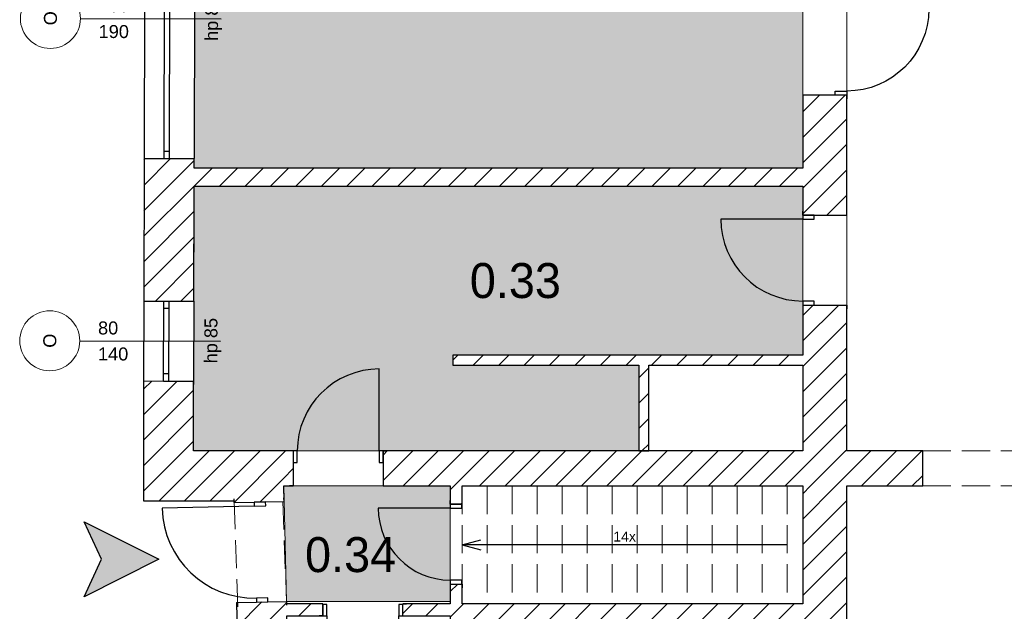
# Model space of a CAD drawing. Header units: millimetres. Extents: x -40063 to 512011, y 350190 to 687060.
# Tile 27 of 256: x 72716 to 82563, y 474723 to 480640. Entities that reach past the tile are written whole.
import ezdxf
from ezdxf.enums import TextEntityAlignment as Align

# ---------------------------------------------------------------- set-up
doc = ezdxf.new("R2010")
doc.units = ezdxf.units.MM
doc.linetypes.add('Krawędzie ukryte', pattern=[391.222223, 282.222223, -109])
doc.layers.get('0').update_dxf_attribs({"color": 8})
for name, color, linetype in [('2D - Ogólne', 8, 'Continuous'), ('Elementy Modelu - Strefy', 8, 'Continuous'), ('Konstrukcja - Ściany zew', 8, 'Continuous'), ('Opisy - Teksty', 8, 'Continuous')]:
    doc.layers.add(name, color=color, linetype=linetype)
doc.styles.add('GENERATED_STYLE_1', font='arial.ttf')
doc.styles.add('GENERATED_STYLE_2', font='txt')
doc.styles.get("Standard").update_dxf_attribs({"font": 'arial.ttf'})
pattern_1 = [(45, (2007650.3, -1666877.53), (-127.279217, 127.279217), [])]

# ---------------------------------------------------------------- blocks, each defined once
blk = doc.blocks.new('sala 4_0.32_32', base_point=(4352058.7, -2080461.9))
at = {"layer": 'Elementy Modelu - Strefy', "linetype": 'Continuous', "lineweight": 0}
blk.add_hatch(color=255, dxfattribs=at).paths.add_polyline_path([(4349227.1, -2077062.6), (4349213.3, -2083892.6), (4355300.8, -2083892.6), (4355300.8, -2077062.6)])
at = {"linetype": 'Continuous', "lineweight": 0, "flags": 1}
for tag in ['ROOM_NAME', 'ROOM_NUMBER', 'ROOM_AREA', 'ROOM_PERIM', 'ROOM_WALLS_SURF', 'ROOM_DOORS_SURF', 'ROOM_WINDS_SURF', 'ROOM_BASELEV', 'ROOM_HEIGHT', 'ROOM_NET_AREA', 'ROOM_REDUCED_AREA', 'ROOM_CALC_AREA', 'ROOM_VOLUME']:
    blk.add_attdef(tag, text='', height=200, dxfattribs=at).set_placement((4352058.7, -2080519.1), align=Align.BOTTOM_LEFT)
at = {"layer": 'Elementy Modelu - Strefy', "color": 5, "lineweight": 13, "insert": (4351564.6, -2080286.9), "char_height": 350, "attachment_point": 1, "style": 'GENERATED_STYLE_2'}
blk.add_mtext('{0.32}', dxfattribs=at)
blk = doc.blocks.new('magazyn_0.33_33', base_point=(4352465.2, -2085017.8))
at = {"layer": 'Elementy Modelu - Strefy', "linetype": 'Continuous', "lineweight": 0}
blk.add_hatch(color=255, dxfattribs=at).paths.add_polyline_path([(4355300.8, -2084072.6), (4349213, -2084072.6), (4349207.6, -2086722.4), (4353660.8, -2086722.6), (4353660.8, -2085862.6), (4351800.8, -2085862.6), (4351800.8, -2085762.6), (4355300.8, -2085762.6)])
at = {"linetype": 'Continuous', "lineweight": 0, "flags": 1}
for tag in ['ROOM_NAME', 'ROOM_NUMBER', 'ROOM_AREA', 'ROOM_PERIM', 'ROOM_WALLS_SURF', 'ROOM_DOORS_SURF', 'ROOM_WINDS_SURF', 'ROOM_BASELEV', 'ROOM_HEIGHT', 'ROOM_NET_AREA', 'ROOM_REDUCED_AREA', 'ROOM_CALC_AREA', 'ROOM_VOLUME']:
    blk.add_attdef(tag, text='', height=200, dxfattribs=at).set_placement((4352465.2, -2085075), align=Align.BOTTOM_LEFT)
at = {"layer": 'Elementy Modelu - Strefy', "color": 5, "lineweight": 13, "insert": (4351971.1, -2084842.8), "char_height": 350, "attachment_point": 1, "style": 'GENERATED_STYLE_2'}
blk.add_mtext('{0.33}', dxfattribs=at)
blk = doc.blocks.new('wiatrołap_0.34_34', base_point=(4350842, -2087758.9))
at = {"layer": 'Elementy Modelu - Strefy', "linetype": 'Continuous', "lineweight": 0}
blk.add_hatch(color=255, dxfattribs=at).paths.add_polyline_path([(4351775.4, -2087072.4), (4350109.8, -2087072.4), (4350137.1, -2088226.7), (4351775.4, -2088226.7)])
at = {"linetype": 'Continuous', "lineweight": 0, "flags": 1}
for tag in ['ROOM_NAME', 'ROOM_NUMBER', 'ROOM_AREA', 'ROOM_PERIM', 'ROOM_WALLS_SURF', 'ROOM_DOORS_SURF', 'ROOM_WINDS_SURF', 'ROOM_BASELEV', 'ROOM_HEIGHT', 'ROOM_NET_AREA', 'ROOM_REDUCED_AREA', 'ROOM_CALC_AREA', 'ROOM_VOLUME']:
    blk.add_attdef(tag, text='', height=200, dxfattribs=at).set_placement((4350842, -2087816), align=Align.BOTTOM_LEFT)
at = {"layer": 'Elementy Modelu - Strefy', "color": 5, "lineweight": 13, "insert": (4350323.1, -2087583.9), "char_height": 350, "attachment_point": 1, "style": 'GENERATED_STYLE_2'}
blk.add_mtext('{0.34}', dxfattribs=at)
blk = doc.blocks.new('Drzwi 16_11')
at = {"layer": 'Konstrukcja - Ściany zew', "linetype": 'Continuous'}
for p, q in [((410, 0), (410, 820)), ((-450, 0), (-487, 0)), ((-410, 0), (-450, 0)), ((-450, 0), (-450, -115)), ((-450, 0), (-450, -115)), ((-410, -115), (-410, 0)), ((450, 0), (410, 0)), ((410, 0), (410, -115)), ((450, -115), (450, 0)), ((450, 0), (450, -115)), ((450, 0), (487, 0)), ((-450, -115), (-410, -115)), ((-450, -115), (-450, -440)), ((410, -115), (450, -115)), ((450, -115), (450, -440)), ((-450, -440), (-487, -440)), ((450, -440), (487, -440))]:
    blk.add_line(p, q, dxfattribs=at)
blk.add_arc((410, 0), 820, 90, 180, dxfattribs=at)
blk = doc.blocks.new('Drzwi 16_12')
at = {"layer": 'Konstrukcja - Ściany zew', "linetype": 'Continuous'}
for p, q in [((410, 0), (410, 820)), ((-450, 0), (-487, 0)), ((-410, 0), (-450, 0)), ((-450, 0), (-450, -115)), ((-450, 0), (-450, -115)), ((-410, -115), (-410, 0)), ((450, 0), (410, 0)), ((410, 0), (410, -115)), ((450, -115), (450, 0)), ((450, 0), (450, -115)), ((450, 0), (487, 0)), ((-450, -115), (-410, -115)), ((-450, -115), (-450, -440)), ((410, -115), (450, -115)), ((450, -115), (450, -440)), ((-450, -440), (-487, -440)), ((450, -440), (487, -440))]:
    blk.add_line(p, q, dxfattribs=at)
blk.add_arc((410, 0), 820, 90, 180, dxfattribs=at)
blk = doc.blocks.new('Ściana_23', base_point=(4355300.8, -2097232.4))
at = {"layer": 'Konstrukcja - Ściany zew', "linetype": 'Continuous'}
h = blk.add_hatch(dxfattribs=at)
h.set_pattern_fill('Bloczki_ceramiczne', color=256, style=0, pattern_type=2)
h.set_pattern_definition(pattern_1)
h.paths.add_polyline_path([(4355300.8, -2084362.4), (4355415.8, -2084362.4), (4355740.8, -2084362.4), (4355740.8, -2083162.4), (4355625.8, -2083162.4), (4355300.8, -2083162.4)])
h = blk.add_hatch(dxfattribs=at)
h.set_pattern_fill('Bloczki_ceramiczne', color=256, style=0, pattern_type=2)
h.set_pattern_definition(pattern_1)
h.paths.add_polyline_path([(4355300.8, -2086722.4), (4355740.8, -2086722.4), (4355740.8, -2085262.4), (4355415.8, -2085262.4), (4355300.8, -2085262.4)])
h = blk.add_hatch(dxfattribs=at)
h.set_pattern_fill('Bloczki_ceramiczne', color=256, style=0, pattern_type=2)
h.set_pattern_definition(pattern_1)
h.paths.add_polyline_path([(4355740.8, -2087072.4), (4355300.8, -2087072.4), (4355300.8, -2089822.4), (4355490.8, -2089822.4), (4355540.8, -2089822.4), (4355740.8, -2089822.4)])
for p, q in [((4355300.8, -2083162.4), (4355300.8, -2083199.4)), ((4355625.8, -2083162.4), (4355300.8, -2083162.4)), ((4355740.8, -2083162.4), (4355625.8, -2083162.4)), ((4355740.8, -2083162.4), (4355740.8, -2083199.4)), ((4355300.8, -2084362.4), (4355300.8, -2084325.4)), ((4355300.8, -2084362.4), (4355415.8, -2084362.4)), ((4355415.8, -2084362.4), (4355740.8, -2084362.4)), ((4355740.8, -2084362.4), (4355740.8, -2084325.4)), ((4355300.8, -2085262.4), (4355300.8, -2085299.4)), ((4355300.8, -2085262.4), (4355415.8, -2085262.4)), ((4355415.8, -2085262.4), (4355740.8, -2085262.4)), ((4355740.8, -2085262.4), (4355740.8, -2085299.4))]:
    blk.add_line(p, q, dxfattribs=at)
at = {"layer": 'Konstrukcja - Ściany zew', "linetype": 'Continuous', "flags": 128}
for points in [[(4355300.8, -2083162.4), (4355300.8, -2083892.6)], [(4355740.8, -2084362.4), (4355740.8, -2083162.4)], [(4355300.8, -2084072.6), (4355300.8, -2084362.4)], [(4355300.8, -2085262.4), (4355300.8, -2085762.6)], [(4355740.8, -2086722.4), (4355740.8, -2085262.4)], [(4355300.8, -2085862.6), (4355300.8, -2086722.4)], [(4355300.8, -2087072.4), (4355300.8, -2088252.4)], [(4355740.8, -2089822.4), (4355740.8, -2087072.4)]]:
    blk.add_lwpolyline(points, dxfattribs=at)
at = {"layer": 'Konstrukcja - Ściany zew', "linetype": 'Continuous', "xscale": -1, "zscale": 1000, "rotation": 270}
blk.add_blockref('Drzwi 16_12', (4355740.8, -2082712.4), dxfattribs=at)
at = {"layer": 'Konstrukcja - Ściany zew', "linetype": 'Continuous', "zscale": 1000, "rotation": 90}
blk.add_blockref('Drzwi 16_11', (4355300.8, -2084812.4), dxfattribs=at)
blk = doc.blocks.new('Drzwi 16_14')
at = {"layer": 'Konstrukcja - Ściany zew', "linetype": 'Continuous'}
for p, q in [((410, 0), (410, 820)), ((-450, 0), (-487, 0)), ((-410, 0), (-450, 0)), ((-450, 0), (-450, -115)), ((-450, 0), (-450, -115)), ((-410, -115), (-410, 0)), ((450, 0), (410, 0)), ((410, 0), (410, -115)), ((450, -115), (450, 0)), ((450, 0), (450, -115)), ((450, 0), (487, 0)), ((-450, -115), (-410, -115)), ((-450, -115), (-450, -350)), ((410, -115), (450, -115)), ((450, -115), (450, -350)), ((-450, -350), (-487, -350)), ((450, -350), (487, -350))]:
    blk.add_line(p, q, dxfattribs=at)
blk.add_arc((410, 0), 820, 90, 180, dxfattribs=at)
blk = doc.blocks.new('Ściana_26', base_point=(4350109.8, -2087072.4))
at = {"layer": 'Konstrukcja - Ściany zew', "linetype": 'Continuous'}
h = blk.add_hatch(dxfattribs=at)
h.set_pattern_fill('Bloczki_ceramiczne', color=256, style=0, pattern_type=2)
h.set_pattern_definition(pattern_1)
h.paths.add_polyline_path([(4350101.5, -2086722.4), (4350109.8, -2087072.4), (4350205.4, -2087072.4), (4350205.4, -2086837.4), (4350205.4, -2086722.4)])
h = blk.add_hatch(dxfattribs=at)
h.set_pattern_fill('Bloczki_ceramiczne', color=256, style=0, pattern_type=2)
h.set_pattern_definition(pattern_1)
h.paths.add_polyline_path([(4356500.8, -2086722.4), (4351105.4, -2086722.4), (4351105.4, -2086837.4), (4351105.4, -2087072.4), (4356500.8, -2087072.4)])
for p, q in [((4350205.4, -2086722.4), (4350168.4, -2086722.4)), ((4350205.4, -2086722.4), (4350205.4, -2086837.4)), ((4351105.4, -2086722.4), (4351142.4, -2086722.4)), ((4351105.4, -2086722.4), (4351105.4, -2086837.4)), ((4350205.4, -2086837.4), (4350205.4, -2087072.4)), ((4351105.4, -2086837.4), (4351105.4, -2087072.4)), ((4350205.4, -2087072.4), (4350168.4, -2087072.4)), ((4351105.4, -2087072.4), (4351142.4, -2087072.4))]:
    blk.add_line(p, q, dxfattribs=at)
at = {"layer": 'Konstrukcja - Ściany zew', "linetype": 'Continuous', "flags": 128}
for points in [[(4350205.4, -2086722.4), (4350101.5, -2086722.4)], [(4355300.8, -2086722.4), (4351105.4, -2086722.4)], [(4356500.8, -2086722.4), (4355740.8, -2086722.4)], [(4356500.8, -2087072.4), (4356500.8, -2086722.4)], [(4350109.8, -2087072.4), (4350205.4, -2087072.4)], [(4351105.4, -2087072.4), (4351775.4, -2087072.4)], [(4351895.4, -2087072.4), (4355300.8, -2087072.4)], [(4355740.8, -2087072.4), (4356500.8, -2087072.4)]]:
    blk.add_lwpolyline(points, dxfattribs=at)
at = {"layer": 'Konstrukcja - Ściany zew', "linetype": 'Continuous', "zscale": 1000}
blk.add_blockref('Drzwi 16_14', (4350655.4, -2086722.4), dxfattribs=at)
blk = doc.blocks.new('Ściana_29', base_point=(4355300.8, -2084072.6))
at = {"layer": 'Konstrukcja - Ściany zew', "linetype": 'Continuous'}
h = blk.add_hatch(dxfattribs=at)
h.set_pattern_fill('Bloczki_ceramiczne', color=256, style=0, pattern_type=2)
h.set_pattern_definition(pattern_1)
h.paths.add_polyline_path([(4355300.8, -2083892.6), (4349213.3, -2083892.6), (4349213, -2084072.6), (4355300.8, -2084072.6)])
at = {"layer": 'Konstrukcja - Ściany zew', "linetype": 'Continuous', "flags": 128}
for points in [[(4355300.8, -2083892.6), (4349213.3, -2083892.6)], [(4349213, -2084072.6), (4355300.8, -2084072.6)]]:
    blk.add_lwpolyline(points, dxfattribs=at)
blk = doc.blocks.new('Ściana_30', base_point=(4351800.8, -2085762.6))
at = {"layer": 'Konstrukcja - Ściany zew', "linetype": 'Continuous'}
h = blk.add_hatch(dxfattribs=at)
h.set_pattern_fill('Bloczki_ceramiczne', color=256, style=0, pattern_type=2)
h.set_pattern_definition(pattern_1)
h.paths.add_polyline_path([(4351800.8, -2085862.6), (4355300.8, -2085862.6), (4355300.8, -2085762.6), (4351800.8, -2085762.6)])
at = {"layer": 'Konstrukcja - Ściany zew', "linetype": 'Continuous', "flags": 128}
for points in [[(4355300.8, -2085762.6), (4351800.8, -2085762.6)], [(4351800.8, -2085762.6), (4351800.8, -2085862.6)], [(4351800.8, -2085862.6), (4353660.8, -2085862.6)], [(4353760.8, -2085862.6), (4355300.8, -2085862.6)]]:
    blk.add_lwpolyline(points, dxfattribs=at)
blk = doc.blocks.new('Okno 16_13')
at = {"layer": 'Konstrukcja - Ściany zew', "linetype": 'Continuous'}
for p, q in [((-400, 200), (400, 200)), ((-325, 0), (-400, 0)), ((-400, 0), (-400, -50)), ((-325, -50), (-325, 0)), ((325, 0), (-325, 0)), ((400, 0), (325, 0)), ((325, 0), (325, -50)), ((400, 0), (400, -50)), ((-400, -50), (-325, -50)), ((-325, -50), (325, -50)), ((325, -50), (400, -50)), ((-400, -300), (400, -300))]:
    blk.add_line(p, q, dxfattribs=at)
blk = doc.blocks.new('Znacznik O 16_100')
at = {"layer": 'Konstrukcja - Ściany zew', "linetype": 'Continuous'}
blk.add_line((0, 639.9), (0, -768.3), dxfattribs=at)
at = {"layer": 'Konstrukcja - Ściany zew', "color": 251, "linetype": 'Continuous', "lineweight": 13}
for start, end in [(0, 180), (180, 0)]:
    blk.add_arc((0, 939.9), 300, start, end, dxfattribs=at)
at = {"layer": 'Konstrukcja - Ściany zew', "char_height": 130, "attachment_point": 7, "style": 'GENERATED_STYLE_1'}
for s, insert in [('{O}', (-69.5, 872.7)), ('{hp 85}', (-222.3, -775.9))]:
    blk.add_mtext(s, dxfattribs=dict(at, insert=insert))
at = {"layer": 'Konstrukcja - Ściany zew', "char_height": 130, "attachment_point": 7, "rotation": 270, "style": 'GENERATED_STYLE_1'}
for s, insert in [('{140}', (-197.1, 457.3)), ('{80}', (62.9, 457.3))]:
    blk.add_mtext(s, dxfattribs=dict(at, insert=insert))
blk = doc.blocks.new('Okno 16_14')
at = {"layer": 'Konstrukcja - Ściany zew', "linetype": 'Continuous'}
for p, q in [((-1400, 200), (1400, 200)), ((-1325, 0), (-1400, 0)), ((-1400, 0), (-1400, -50)), ((-1325, -50), (-1325, 0)), ((1325, 0), (-1325, 0)), ((1400, 0), (1325, 0)), ((1325, 0), (1325, -50)), ((1400, 0), (1400, -50)), ((-1400, -50), (-1325, -50)), ((-1325, -50), (1325, -50)), ((1325, -50), (1400, -50)), ((-1400, -300), (1400, -300))]:
    blk.add_line(p, q, dxfattribs=at)
blk = doc.blocks.new('Znacznik O 16_101')
at = {"layer": 'Konstrukcja - Ściany zew', "linetype": 'Continuous'}
blk.add_line((0, 639.9), (0, -768.3), dxfattribs=at)
at = {"layer": 'Konstrukcja - Ściany zew', "color": 251, "linetype": 'Continuous', "lineweight": 13}
for start, end in [(0, 180), (180, 0)]:
    blk.add_arc((0, 939.9), 300, start, end, dxfattribs=at)
at = {"layer": 'Konstrukcja - Ściany zew', "char_height": 130, "attachment_point": 7, "style": 'GENERATED_STYLE_1'}
for s, insert in [('{O}', (-69.5, 872.7)), ('{hp 85}', (-222.3, -775.9))]:
    blk.add_mtext(s, dxfattribs=dict(at, insert=insert))
at = {"layer": 'Konstrukcja - Ściany zew', "char_height": 130, "attachment_point": 7, "rotation": 270, "style": 'GENERATED_STYLE_1'}
for s, insert in [('{190}', (-197.1, 457.3)), ('{280}', (62.9, 457.3))]:
    blk.add_mtext(s, dxfattribs=dict(at, insert=insert))
blk = doc.blocks.new('Znacznik O 16_102')
at = {"layer": 'Konstrukcja - Ściany zew', "linetype": 'Continuous'}
blk.add_line((0, 639.9), (0, -768.3), dxfattribs=at)
at = {"layer": 'Konstrukcja - Ściany zew', "color": 251, "linetype": 'Continuous', "lineweight": 13}
for start, end in [(0, 180), (180, 0)]:
    blk.add_arc((0, 939.9), 300, start, end, dxfattribs=at)
at = {"layer": 'Konstrukcja - Ściany zew', "char_height": 130, "attachment_point": 7, "style": 'GENERATED_STYLE_1'}
for s, insert in [('{O}', (-69.5, 872.7)), ('{hp 85}', (-222.3, -775.9))]:
    blk.add_mtext(s, dxfattribs=dict(at, insert=insert))
at = {"layer": 'Konstrukcja - Ściany zew', "char_height": 130, "attachment_point": 7, "rotation": 270, "style": 'GENERATED_STYLE_1'}
for s, insert in [('{190}', (-197.1, 457.3)), ('{280}', (62.9, 457.3))]:
    blk.add_mtext(s, dxfattribs=dict(at, insert=insert))
blk = doc.blocks.new('Ściana_31', base_point=(4349207.6, -2086722.4))
at = {"layer": 'Konstrukcja - Ściany zew', "linetype": 'Continuous'}
h = blk.add_hatch(dxfattribs=at)
h.set_pattern_fill('Bloczki_ceramiczne', color=256, style=0, pattern_type=2)
h.set_pattern_definition(pattern_1)
h.paths.add_polyline_path([(4348725.6, -2077787.5), (4348925.6, -2077787.9), (4348975.6, -2077788), (4349225.6, -2077788.5), (4349231.4, -2074937.5), (4348732.4, -2074437.5)])
h = blk.add_hatch(dxfattribs=at)
h.set_pattern_fill('Bloczki_ceramiczne', color=256, style=0, pattern_type=2)
h.set_pattern_definition(pattern_1)
h.paths.add_polyline_path([(4348719.2, -2080997.5), (4348919.2, -2080997.9), (4348969.2, -2080998), (4349219.2, -2080998.5), (4349220, -2080588.5), (4348970, -2080588), (4348920, -2080587.9), (4348720, -2080587.5)])
h = blk.add_hatch(dxfattribs=at)
h.set_pattern_fill('Bloczki_ceramiczne', color=256, style=0, pattern_type=2)
h.set_pattern_definition(pattern_1)
h.paths.add_polyline_path([(4348713.5, -2083797.5), (4348710.7, -2085222.4), (4348910.7, -2085222.8), (4348960.7, -2085222.9), (4349210.7, -2085223.4), (4349213.5, -2083798.5), (4348963.5, -2083798), (4348913.5, -2083797.9)])
h = blk.add_hatch(dxfattribs=at)
h.set_pattern_fill('Bloczki_ceramiczne', color=256, style=0, pattern_type=2)
h.set_pattern_definition(pattern_1)
h.paths.add_polyline_path([(4348706.6, -2087222.4), (4349207.6, -2086722.4), (4349209, -2086023.4), (4348959, -2086022.9), (4348909, -2086022.8), (4348709, -2086022.4)])
for p, q in [((4348725.6, -2077787.5), (4348925.6, -2077787.9)), ((4348925.6, -2077787.9), (4348975.6, -2077788)), ((4348975.6, -2077788), (4349225.6, -2077788.5)), ((4348720, -2080587.5), (4348920, -2080587.9)), ((4348920, -2080587.9), (4348970, -2080588)), ((4348970, -2080588), (4349220, -2080588.5)), ((4348719.2, -2080997.5), (4348919.2, -2080997.9)), ((4348919.2, -2080997.9), (4348969.2, -2080998)), ((4348969.2, -2080998), (4349219.2, -2080998.5)), ((4348713.5, -2083797.5), (4348913.5, -2083797.9)), ((4348913.5, -2083797.9), (4348963.5, -2083798)), ((4348963.5, -2083798), (4349213.5, -2083798.5)), ((4348710.7, -2085222.4), (4348910.7, -2085222.8)), ((4348910.7, -2085222.8), (4348960.7, -2085222.9)), ((4348960.7, -2085222.9), (4349210.7, -2085223.4)), ((4348709, -2086022.4), (4348909, -2086022.8)), ((4348909, -2086022.8), (4348959, -2086022.9)), ((4348959, -2086022.9), (4349209, -2086023.4))]:
    blk.add_line(p, q, dxfattribs=at)
at = {"layer": 'Konstrukcja - Ściany zew', "linetype": 'Continuous', "flags": 128}
for points in [[(4348732.4, -2074437.5), (4348725.6, -2077787.5)], [(4349227.4, -2076912.6), (4349231.4, -2074937.5)], [(4349225.6, -2077788.5), (4349227.1, -2077062.6)], [(4348720, -2080587.5), (4348719.2, -2080997.5)], [(4349219.2, -2080998.5), (4349220, -2080588.5)], [(4348713.5, -2083797.5), (4348710.7, -2085222.4)], [(4349213.3, -2083892.6), (4349213.5, -2083798.5)], [(4349210.7, -2085223.4), (4349213, -2084072.6)], [(4348709, -2086022.4), (4348706.6, -2087222.4)], [(4349207.6, -2086722.4), (4349209, -2086023.4)]]:
    blk.add_lwpolyline(points, dxfattribs=at)
at = {"layer": 'Konstrukcja - Ściany zew', "linetype": 'Continuous', "xscale": -1, "zscale": 1000, "rotation": 89.88448246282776}
for name, p in [('Okno 16_14', (4348922.8, -2079187.9)), ('Okno 16_14', (4348916.3, -2082397.9)), ('Okno 16_13', (4348909.8, -2085622.8))]:
    blk.add_blockref(name, p, dxfattribs=at)
at = {"layer": 'Konstrukcja - Ściany zew', "rotation": 89.88448246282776}
for name, p in [('Znacznik O 16_102', (4348722.8, -2079187.5)), ('Znacznik O 16_101', (4348716.3, -2082397.5)), ('Znacznik O 16_100', (4348709.8, -2085622.4))]:
    blk.add_blockref(name, p, dxfattribs=at)
blk = doc.blocks.new('Ściana_33', base_point=(4353660.8, -2085762.6))
at = {"layer": 'Konstrukcja - Ściany zew', "linetype": 'Continuous'}
h = blk.add_hatch(dxfattribs=at)
h.set_pattern_fill('Bloczki_ceramiczne', color=256, style=0, pattern_type=2)
h.set_pattern_definition(pattern_1)
h.paths.add_polyline_path([(4353660.8, -2085862.6), (4353660.8, -2086722.6), (4353760.8, -2086722.6), (4353760.8, -2085862.6)])
at = {"layer": 'Konstrukcja - Ściany zew', "linetype": 'Continuous', "flags": 128}
for points in [[(4353660.8, -2085862.6), (4353660.8, -2086722.6)], [(4353760.8, -2086722.6), (4353760.8, -2085862.6)], [(4353660.8, -2086722.6), (4353760.8, -2086722.6)]]:
    blk.add_lwpolyline(points, dxfattribs=at)
blk = doc.blocks.new('Ściana_34', base_point=(4350101.5, -2086722.4))
at = {"layer": 'Konstrukcja - Ściany zew', "linetype": 'Continuous'}
h = blk.add_hatch(dxfattribs=at)
h.set_pattern_fill('Bloczki_ceramiczne', color=256, style=0, pattern_type=2)
h.set_pattern_definition(pattern_1)
h.paths.add_polyline_path([(4350101.5, -2086722.4), (4349207.6, -2086722.4), (4348706.6, -2087222.4), (4349613.2, -2087222.4)])
at = {"layer": 'Konstrukcja - Ściany zew', "linetype": 'Continuous', "flags": 128}
for points in [[(4350101.5, -2086722.4), (4349207.6, -2086722.4)], [(4348706.6, -2087222.4), (4349613.2, -2087222.4)]]:
    blk.add_lwpolyline(points, dxfattribs=at)
blk = doc.blocks.new('Okno 16_15')
at = {"layer": 'Konstrukcja - Ściany zew', "linetype": 'Continuous'}
for p, q in [((-375, 200), (375, 200)), ((-300, 0), (-375, 0)), ((-375, 0), (-375, -50)), ((-300, -50), (-300, 0)), ((300, 0), (-300, 0)), ((375, 0), (300, 0)), ((300, 0), (300, -50)), ((375, 0), (375, -50)), ((-375, -50), (-300, -50)), ((-300, -50), (300, -50)), ((300, -50), (375, -50)), ((-375, -300), (375, -300))]:
    blk.add_line(p, q, dxfattribs=at)
blk = doc.blocks.new('Znacznik O 16_96')
at = {"layer": 'Konstrukcja - Ściany zew', "linetype": 'Continuous'}
blk.add_line((0, -1139.9), (0, 268.3), dxfattribs=at)
at = {"layer": 'Konstrukcja - Ściany zew', "color": 251, "linetype": 'Continuous', "lineweight": 13}
for start, end in [(0, 180), (180, 0)]:
    blk.add_arc((0, -1439.9), 300, start, end, dxfattribs=at)
at = {"layer": 'Konstrukcja - Ściany zew', "char_height": 130, "attachment_point": 7, "style": 'GENERATED_STYLE_1'}
for s, insert in [('{hp 85}', (-222.3, 75.2)), ('{O}', (-69.5, -1507))]:
    blk.add_mtext(s, dxfattribs=dict(at, insert=insert))
at = {"layer": 'Konstrukcja - Ściany zew', "char_height": 130, "attachment_point": 7, "rotation": 90, "style": 'GENERATED_STYLE_1'}
for s, insert in [('{140}', (197.1, -957.3)), ('{75}', (-62.9, -957.3))]:
    blk.add_mtext(s, dxfattribs=dict(at, insert=insert))
blk = doc.blocks.new('Znacznik O 16_97')
at = {"layer": 'Konstrukcja - Ściany zew', "linetype": 'Continuous'}
blk.add_line((0, -1139.9), (0, 268.3), dxfattribs=at)
at = {"layer": 'Konstrukcja - Ściany zew', "color": 251, "linetype": 'Continuous', "lineweight": 13}
for start, end in [(0, 180), (180, 0)]:
    blk.add_arc((0, -1439.9), 300, start, end, dxfattribs=at)
at = {"layer": 'Konstrukcja - Ściany zew', "char_height": 130, "attachment_point": 7, "style": 'GENERATED_STYLE_1'}
for s, insert in [('{hp 85}', (-222.3, 75.2)), ('{O}', (-69.5, -1507))]:
    blk.add_mtext(s, dxfattribs=dict(at, insert=insert))
at = {"layer": 'Konstrukcja - Ściany zew', "char_height": 130, "attachment_point": 7, "rotation": 90, "style": 'GENERATED_STYLE_1'}
for s, insert in [('{140}', (197.1, -957.3)), ('{75}', (-62.9, -957.3))]:
    blk.add_mtext(s, dxfattribs=dict(at, insert=insert))
blk = doc.blocks.new('Znacznik O 16_98')
at = {"layer": 'Konstrukcja - Ściany zew', "linetype": 'Continuous'}
blk.add_line((0, -1139.9), (0, 268.3), dxfattribs=at)
at = {"layer": 'Konstrukcja - Ściany zew', "color": 251, "linetype": 'Continuous', "lineweight": 13}
for start, end in [(0, 180), (180, 0)]:
    blk.add_arc((0, -1439.9), 300, start, end, dxfattribs=at)
at = {"layer": 'Konstrukcja - Ściany zew', "char_height": 130, "attachment_point": 7, "style": 'GENERATED_STYLE_1'}
for s, insert in [('{hp 85}', (-222.3, 75.2)), ('{O}', (-69.5, -1507))]:
    blk.add_mtext(s, dxfattribs=dict(at, insert=insert))
at = {"layer": 'Konstrukcja - Ściany zew', "char_height": 130, "attachment_point": 7, "rotation": 90, "style": 'GENERATED_STYLE_1'}
for s, insert in [('{140}', (197.1, -957.3)), ('{75}', (-62.9, -957.3))]:
    blk.add_mtext(s, dxfattribs=dict(at, insert=insert))
blk = doc.blocks.new('Znacznik O 16_99')
at = {"layer": 'Konstrukcja - Ściany zew', "linetype": 'Continuous'}
blk.add_line((0, -1139.9), (0, 268.3), dxfattribs=at)
at = {"layer": 'Konstrukcja - Ściany zew', "color": 251, "linetype": 'Continuous', "lineweight": 13}
for start, end in [(0, 180), (180, 0)]:
    blk.add_arc((0, -1439.9), 300, start, end, dxfattribs=at)
at = {"layer": 'Konstrukcja - Ściany zew', "char_height": 130, "attachment_point": 7, "style": 'GENERATED_STYLE_1'}
for s, insert in [('{hp 85}', (-222.3, 75.2)), ('{O}', (-69.5, -1507))]:
    blk.add_mtext(s, dxfattribs=dict(at, insert=insert))
at = {"layer": 'Konstrukcja - Ściany zew', "char_height": 130, "attachment_point": 7, "rotation": 90, "style": 'GENERATED_STYLE_1'}
for s, insert in [('{140}', (197.1, -957.3)), ('{75}', (-62.9, -957.3))]:
    blk.add_mtext(s, dxfattribs=dict(at, insert=insert))
blk = doc.blocks.new('Drzwi 16_16')
at = {"layer": 'Konstrukcja - Ściany zew', "linetype": 'Continuous'}
for p, q in [((460, 0), (460, 920)), ((-500, 200), (-537, 200)), ((-500, 200), (-500, 0)), ((500, 200), (500, 0)), ((500, 200), (537, 200)), ((-460, 0), (-500, 0)), ((-500, 0), (-500, -115)), ((-500, 0), (-500, -115)), ((-460, -115), (-460, 0)), ((500, 0), (460, 0)), ((460, 0), (460, -115)), ((500, -115), (500, 0)), ((500, 0), (500, -115)), ((-500, -115), (-460, -115)), ((-500, -115), (-500, -300)), ((460, -115), (500, -115)), ((500, -115), (500, -300)), ((-500, -300), (-537, -300)), ((500, -300), (537, -300))]:
    blk.add_line(p, q, dxfattribs=at)
blk.add_arc((460, 0), 920, 90, 180, dxfattribs=at)
blk = doc.blocks.new('Ściana_35', base_point=(4350101.5, -2086722.4))
at = {"layer": 'Konstrukcja - Ściany zew', "linetype": 'Continuous'}
h = blk.add_hatch(dxfattribs=at)
h.set_pattern_fill('Bloczki_ceramiczne', color=256, style=0, pattern_type=2)
h.set_pattern_definition(pattern_1)
h.paths.add_polyline_path([(4349613.2, -2087222.4), (4349613.6, -2087238.9), (4349813.5, -2087234.1), (4349928.5, -2087231.4), (4350113.4, -2087227), (4350101.5, -2086722.4)])
h = blk.add_hatch(dxfattribs=at)
h.set_pattern_fill('Bloczki_ceramiczne', color=256, style=0, pattern_type=2)
h.set_pattern_definition(pattern_1)
h.paths.add_polyline_path([(4349837.2, -2088233.8), (4349637.2, -2088238.6), (4349655, -2088988.4), (4349854.9, -2088983.6), (4349904.9, -2088982.4), (4350154.8, -2088976.5), (4350137.1, -2088226.7), (4349952.1, -2088231.1)])
h = blk.add_hatch(dxfattribs=at)
h.set_pattern_fill('Bloczki_ceramiczne', color=256, style=0, pattern_type=2)
h.set_pattern_definition(pattern_1)
h.paths.add_polyline_path([(4349672.7, -2089738.2), (4349685.5, -2090278), (4349885.4, -2090273.3), (4349935.4, -2090272.1), (4350185.4, -2090266.2), (4350172.6, -2089726.3), (4349922.7, -2089732.2), (4349872.7, -2089733.4)])
h = blk.add_hatch(dxfattribs=at)
h.set_pattern_fill('Bloczki_ceramiczne', color=256, style=0, pattern_type=2)
h.set_pattern_definition(pattern_1)
h.paths.add_polyline_path([(4349903.2, -2091023.1), (4349703.2, -2091027.8), (4349716.3, -2091577.6), (4349916.2, -2091572.9), (4349966.2, -2091571.7), (4350216.1, -2091565.8), (4350203.1, -2091016), (4349953.2, -2091021.9)])
h = blk.add_hatch(dxfattribs=at)
h.set_pattern_fill('Bloczki_ceramiczne', color=256, style=0, pattern_type=2)
h.set_pattern_definition(pattern_1)
h.paths.add_polyline_path([(4349933.9, -2092322.7), (4349734, -2092327.4), (4349747.3, -2092887.3), (4349947.2, -2092882.5), (4349997.2, -2092881.4), (4350247.1, -2092875.4), (4350233.9, -2092315.6), (4349983.9, -2092321.5)])
h = blk.add_hatch(dxfattribs=at)
h.set_pattern_fill('Bloczki_ceramiczne', color=256, style=0, pattern_type=2)
h.set_pattern_definition(pattern_1)
h.paths.add_polyline_path([(4349964.9, -2093632.3), (4349765, -2093637.1), (4349778.7, -2094215.7), (4350290.6, -2094712.4), (4350264.9, -2093625.2), (4350014.9, -2093631.1)])
for p, q in [((4349613.6, -2087238.9), (4349612.7, -2087201.9)), ((4349613.6, -2087238.9), (4349813.5, -2087234.1)), ((4349613.6, -2087238.9), (4349813.5, -2087234.1)), ((4349813.5, -2087234.1), (4349928.5, -2087231.4)), ((4349928.5, -2087231.4), (4350113.4, -2087227)), ((4350113.4, -2087227), (4350112.6, -2087190)), ((4349637.2, -2088238.6), (4349837.2, -2088233.8)), ((4349637.2, -2088238.6), (4349837.2, -2088233.8)), ((4349637.2, -2088238.6), (4349638.1, -2088275.6)), ((4349837.2, -2088233.8), (4349952.1, -2088231.1)), ((4349952.1, -2088231.1), (4350137.1, -2088226.7)), ((4350137.1, -2088226.7), (4350138, -2088263.7)), ((4349655, -2088988.4), (4349854.9, -2088983.6)), ((4349854.9, -2088983.6), (4349904.9, -2088982.4)), ((4349904.9, -2088982.4), (4350154.8, -2088976.5)), ((4349672.7, -2089738.2), (4349872.7, -2089733.4)), ((4349872.7, -2089733.4), (4349922.7, -2089732.2)), ((4349922.7, -2089732.2), (4350172.6, -2089726.3)), ((4349685.5, -2090278), (4349885.4, -2090273.3)), ((4349885.4, -2090273.3), (4349935.4, -2090272.1)), ((4349935.4, -2090272.1), (4350185.4, -2090266.2)), ((4349703.2, -2091027.8), (4349903.2, -2091023.1)), ((4349903.2, -2091023.1), (4349953.2, -2091021.9)), ((4349953.2, -2091021.9), (4350203.1, -2091016)), ((4349716.3, -2091577.6), (4349916.2, -2091572.9)), ((4349916.2, -2091572.9), (4349966.2, -2091571.7)), ((4349966.2, -2091571.7), (4350216.1, -2091565.8)), ((4349734, -2092327.4), (4349933.9, -2092322.7)), ((4349933.9, -2092322.7), (4349983.9, -2092321.5)), ((4349983.9, -2092321.5), (4350233.9, -2092315.6)), ((4349747.3, -2092887.3), (4349947.2, -2092882.5)), ((4349947.2, -2092882.5), (4349997.2, -2092881.4)), ((4349997.2, -2092881.4), (4350247.1, -2092875.4)), ((4349765, -2093637.1), (4349964.9, -2093632.3)), ((4349964.9, -2093632.3), (4350014.9, -2093631.1)), ((4350014.9, -2093631.1), (4350264.9, -2093625.2))]:
    blk.add_line(p, q, dxfattribs=at)
at = {"layer": 'Konstrukcja - Ściany zew', "linetype": 'Continuous', "flags": 128}
for points in [[(4350113.4, -2087227), (4350109.8, -2087072.4)], [(4349613.2, -2087222.4), (4349613.6, -2087238.9)], [(4349637.2, -2088238.6), (4349655, -2088988.4)], [(4350137.7, -2088252.4), (4350137.1, -2088226.7)], [(4350154.8, -2088976.5), (4350140.5, -2088372.4)], [(4350185.4, -2090266.2), (4350172.6, -2089726.3)], [(4349672.7, -2089738.2), (4349685.5, -2090278)], [(4349703.2, -2091027.8), (4349716.3, -2091577.6)], [(4350216.1, -2091565.8), (4350203.1, -2091016)], [(4349734, -2092327.4), (4349747.3, -2092887.3)], [(4350247.1, -2092875.4), (4350233.9, -2092315.6)], [(4349765, -2093637.1), (4349778.7, -2094215.7)], [(4350284.9, -2094472.4), (4350264.9, -2093625.2)]]:
    blk.add_lwpolyline(points, dxfattribs=at)
at = {"layer": 'Konstrukcja - Ściany zew', "linetype": 'Continuous', "zscale": 1000, "rotation": 91.3557775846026}
blk.add_blockref('Drzwi 16_16', (4349825.3, -2087734), dxfattribs=at)
at = {"layer": 'Konstrukcja - Ściany zew', "rotation": 271.3557775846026}
for name, p in [('Znacznik O 16_96', (4350163.7, -2089351.4)), ('Znacznik O 16_97', (4350194.2, -2090641.1)), ('Znacznik O 16_98', (4350225, -2091940.7)), ('Znacznik O 16_99', (4350256, -2093250.3))]:
    blk.add_blockref(name, p, dxfattribs=at)
at = {"layer": 'Konstrukcja - Ściany zew', "linetype": 'Continuous', "xscale": -0.9999999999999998, "zscale": 1000, "rotation": 91.3557775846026}
for p in [(4349863.8, -2089358.5), (4349894.3, -2090648.2), (4349925.1, -2091947.8), (4349956.1, -2093257.4)]:
    blk.add_blockref('Okno 16_15', p, dxfattribs=at)
blk = doc.blocks.new('Drzwi 16_17')
at = {"layer": 'Konstrukcja - Ściany zew', "linetype": 'Continuous'}
for p, q in [((360, 0), (360, 720)), ((-400, 0), (-437, 0)), ((-360, 0), (-400, 0)), ((-400, 0), (-400, -115)), ((-400, 0), (-400, -115)), ((-360, -115), (-360, 0)), ((400, 0), (360, 0)), ((360, 0), (360, -115)), ((400, -115), (400, 0)), ((400, 0), (400, -115)), ((400, 0), (437, 0)), ((-400, -120), (-437, -120)), ((-400, -115), (-360, -115)), ((-400, -115), (-400, -120)), ((360, -115), (400, -115)), ((400, -115), (400, -120)), ((400, -120), (437, -120))]:
    blk.add_line(p, q, dxfattribs=at)
blk.add_arc((360, 0), 720, 90, 180, dxfattribs=at)
blk = doc.blocks.new('Ściana_36', base_point=(4351775.4, -2088252.4))
at = {"layer": 'Konstrukcja - Ściany zew', "linetype": 'Continuous'}
h = blk.add_hatch(dxfattribs=at)
h.set_pattern_fill('Bloczki_ceramiczne', color=256, style=0, pattern_type=2)
h.set_pattern_definition(pattern_1)
h.paths.add_polyline_path([(4350137.7, -2088252.4), (4350140.5, -2088372.4), (4350502.4, -2088372.4), (4350502.4, -2088257.4), (4350502.4, -2088252.4)])
h = blk.add_hatch(dxfattribs=at)
h.set_pattern_fill('Bloczki_ceramiczne', color=256, style=0, pattern_type=2)
h.set_pattern_definition(pattern_1)
h.paths.add_polyline_path([(4351775.4, -2088252.4), (4351302.4, -2088252.4), (4351302.4, -2088257.4), (4351302.4, -2088372.4), (4351775.4, -2088372.4)])
for p, q in [((4350502.4, -2088252.4), (4350465.4, -2088252.4)), ((4350502.4, -2088257.4), (4350502.4, -2088252.4)), ((4350502.4, -2088372.4), (4350502.4, -2088257.4)), ((4351302.4, -2088252.4), (4351339.4, -2088252.4)), ((4351302.4, -2088257.4), (4351302.4, -2088252.4)), ((4351302.4, -2088372.4), (4351302.4, -2088257.4)), ((4350502.4, -2088372.4), (4350465.4, -2088372.4)), ((4351302.4, -2088372.4), (4351339.4, -2088372.4))]:
    blk.add_line(p, q, dxfattribs=at)
at = {"layer": 'Konstrukcja - Ściany zew', "linetype": 'Continuous', "flags": 128}
for points in [[(4350502.4, -2088252.4), (4350137.7, -2088252.4)], [(4351775.4, -2088252.4), (4351302.4, -2088252.4)], [(4350140.5, -2088372.4), (4350502.4, -2088372.4)], [(4351302.4, -2088372.4), (4351775.4, -2088372.4)]]:
    blk.add_lwpolyline(points, dxfattribs=at)
at = {"layer": 'Konstrukcja - Ściany zew', "linetype": 'Continuous', "zscale": 1000, "rotation": 180}
blk.add_blockref('Drzwi 16_17', (4350902.4, -2088372.4), dxfattribs=at)
blk = doc.blocks.new('Ściana_37', base_point=(4351775.4, -2088252.4))
at = {"layer": 'Konstrukcja - Ściany zew', "linetype": 'Continuous'}
h = blk.add_hatch(dxfattribs=at)
h.set_pattern_fill('Bloczki_ceramiczne', color=256, style=0, pattern_type=2)
h.set_pattern_definition(pattern_1)
h.paths.add_polyline_path([(4351775.4, -2088492.4), (4355300.8, -2088492.4), (4355300.8, -2088252.4), (4351775.4, -2088252.4)])
at = {"layer": 'Konstrukcja - Ściany zew', "linetype": 'Continuous', "flags": 128}
for points in [[(4355300.8, -2088252.4), (4351895.4, -2088252.4)], [(4351775.4, -2088372.4), (4351775.4, -2088492.4)], [(4351775.4, -2088492.4), (4355300.8, -2088492.4)]]:
    blk.add_lwpolyline(points, dxfattribs=at)
blk = doc.blocks.new('Drzwi 16_18')
at = {"layer": 'Konstrukcja - Ściany zew', "linetype": 'Continuous'}
for p, q in [((360, 0), (360, 720)), ((-400, 0), (-437, 0)), ((-360, 0), (-400, 0)), ((-400, 0), (-400, -115)), ((-400, 0), (-400, -115)), ((-360, -115), (-360, 0)), ((400, 0), (360, 0)), ((360, 0), (360, -115)), ((400, -115), (400, 0)), ((400, 0), (400, -115)), ((400, 0), (437, 0)), ((-400, -120), (-437, -120)), ((-400, -115), (-360, -115)), ((-400, -115), (-400, -120)), ((360, -115), (400, -115)), ((400, -115), (400, -120)), ((400, -120), (437, -120))]:
    blk.add_line(p, q, dxfattribs=at)
blk.add_arc((360, 0), 720, 90, 180, dxfattribs=at)
blk = doc.blocks.new('Ściana_38', base_point=(4351775.4, -2088252.4))
at = {"layer": 'Konstrukcja - Ściany zew', "linetype": 'Continuous'}
h = blk.add_hatch(dxfattribs=at)
h.set_pattern_fill('Bloczki_ceramiczne', color=256, style=0, pattern_type=2)
h.set_pattern_definition(pattern_1)
h.paths.add_polyline_path([(4351895.4, -2087072.4), (4351775.4, -2087072.4), (4351775.4, -2087253.5), (4351890.4, -2087253.5), (4351895.4, -2087253.5)])
h = blk.add_hatch(dxfattribs=at)
h.set_pattern_fill('Bloczki_ceramiczne', color=256, style=0, pattern_type=2)
h.set_pattern_definition(pattern_1)
h.paths.add_polyline_path([(4351890.4, -2088053.5), (4351775.4, -2088053.5), (4351775.4, -2088252.4), (4351895.4, -2088252.4), (4351895.4, -2088053.5)])
for p, q in [((4351775.4, -2087253.5), (4351775.4, -2087216.5)), ((4351775.4, -2087253.5), (4351890.4, -2087253.5)), ((4351890.4, -2087253.5), (4351895.4, -2087253.5)), ((4351895.4, -2087253.5), (4351895.4, -2087216.5)), ((4351775.4, -2088053.5), (4351775.4, -2088090.5)), ((4351775.4, -2088053.5), (4351890.4, -2088053.5)), ((4351890.4, -2088053.5), (4351895.4, -2088053.5)), ((4351895.4, -2088053.5), (4351895.4, -2088090.5))]:
    blk.add_line(p, q, dxfattribs=at)
at = {"layer": 'Konstrukcja - Ściany zew', "linetype": 'Continuous', "flags": 128}
for points in [[(4351775.4, -2087072.4), (4351775.4, -2087253.5)], [(4351895.4, -2087253.5), (4351895.4, -2087072.4)], [(4351775.4, -2088053.5), (4351775.4, -2088252.4)], [(4351895.4, -2088252.4), (4351895.4, -2088053.5)]]:
    blk.add_lwpolyline(points, dxfattribs=at)
at = {"layer": 'Konstrukcja - Ściany zew', "linetype": 'Continuous', "zscale": 1000, "rotation": 90}
blk.add_blockref('Drzwi 16_18', (4351775.4, -2087653.5), dxfattribs=at)
blk = doc.blocks.new('Linia_8', base_point=(4355145.4, -2087662.4))
at = {"layer": '2D - Ogólne', "linetype": 'Continuous'}
for p, q in [((4351895.4, -2087662.4), (4352082, -2087612.4)), ((4355145.4, -2087662.4), (4351895.4, -2087662.4)), ((4351895.4, -2087662.4), (4352082, -2087712.4))]:
    blk.add_line(p, q, dxfattribs=at)

msp = doc.modelspace()

# ---------------------------------------------------------------- hatches: boundary and pattern name
at = {"layer": 'Konstrukcja - Ściany zew', "linetype": 'Continuous', "lineweight": 0}
msp.add_hatch(color=8, dxfattribs=at).paths.add_polyline_path([(73359.26278, 475618.18173), (74108.47056, 475243.57784), (73359.26278, 474868.97395), (73535.13315, 475243.57784)])

# ---------------------------------------------------------------- linework, layer by layer
at = {"layer": '2D - Ogólne', "color": 251, "linetype": 'Krawędzie ukryte', "lineweight": 13}
for p, q in [((81747.16407, 476326.58916), (84687.16407, 476326.58916)), ((77141.75663, 475976.58916), (77141.75663, 474796.58916)), ((77391.75663, 475976.58916), (77391.75663, 474796.58916)), ((77641.75663, 475976.58916), (77641.75663, 474796.58916)), ((77891.75663, 475976.58916), (77891.75663, 474796.58916)), ((78141.75663, 475976.58916), (78141.75663, 474796.58916)), ((78391.75663, 475976.58916), (78391.75663, 474796.58916)), ((78641.75663, 475976.58916), (78641.75663, 474796.58916)), ((78891.75663, 475976.58916), (78891.75663, 474796.58916)), ((79141.75663, 475976.58916), (79141.75663, 474796.58916)), ((79391.75663, 475976.58916), (79391.75663, 474796.58916)), ((79641.75663, 475976.58916), (79641.75663, 474796.58916)), ((79891.75663, 475976.58916), (79891.75663, 474796.58916)), ((80141.75663, 475976.58916), (80141.75663, 474796.58916)), ((80391.75663, 475976.58916), (80391.75663, 474796.58916)), ((81747.16407, 475976.58916), (84687.16407, 475976.58916)), ((74859.51788, 475826.58916), (74896.17878, 474769.2896)), ((75347.93629, 475821.85705), (75383.42716, 474822.27697))]:
    msp.add_line(p, q, dxfattribs=at)
at = {"layer": 'Elementy Modelu - Strefy', "color": 255, "linetype": 'Continuous', "lineweight": 0, "flags": 128}
msp.add_lwpolyline([(87257.16407, 513112.28607), (87257.16407, 481076.58916), (80987.16407, 481076.58916), (80987.16407, 476326.58916), (81747.16407, 476326.58916), (81747.16407, 475976.58916), (80987.16407, 475976.58916), (80987.16407, 465816.58916)], dxfattribs=at)
for points in [[(74473.43863, 485986.45171), (74459.66823, 479156.45171), (80547.16407, 479156.45171), (80547.16407, 485986.45171)], [(80547.16407, 478976.45171), (74459.30532, 478976.45171), (74453.96276, 476326.58916), (78907.16407, 476326.45171), (78907.16407, 477186.45171), (77047.16407, 477186.45171), (77047.16407, 477286.45171), (80547.16407, 477286.45171)], [(77021.75663, 475976.58916), (75356.10782, 475976.58916), (75383.42716, 474822.27697), (77021.75663, 474822.27697)]]:
    msp.add_lwpolyline(points, close=True, dxfattribs=at)
at = {"layer": 'Konstrukcja - Ściany zew', "linetype": 'Continuous', "flags": 128}
msp.add_lwpolyline([(73359.26278, 475618.18173), (74108.47056, 475243.57784), (73359.26278, 474868.97395), (73535.13315, 475243.57784)], close=True, dxfattribs=at)

# ---------------------------------------------------------------- block references
at = {"layer": '2D - Ogólne', "linetype": 'Continuous'}
msp.add_blockref('Linia_8', (80391.75663, 475386.58916), dxfattribs=at)
at = {"layer": 'Elementy Modelu - Strefy', "color": 5, "linetype": 'Continuous', "lineweight": 13}
for name, p in [('sala 4_0.32_32', (77305.02357, 482587.07241)), ('magazyn_0.33_33', (77711.53836, 478031.18304)), ('wiatrołap_0.34_34', (76088.32979, 475290.15063))]:
    msp.add_blockref(name, p, dxfattribs=at)
at = {"layer": 'Konstrukcja - Ściany zew'}
for name, p in [('Ściana_31', (74453.96276, 476326.58916)), ('Ściana_23', (80547.16407, 465816.58916)), ('Ściana_29', (80547.16407, 478976.45171)), ('Ściana_30', (77047.16407, 477286.45171)), ('Ściana_26', (75356.10782, 475976.58916)), ('Ściana_33', (78907.16407, 477286.45171)), ('Ściana_35', (75347.8243, 476326.58916)), ('Ściana_34', (75347.8243, 476326.58916)), ('Ściana_38', (77021.75663, 474796.58916)), ('Ściana_36', (77021.75663, 474796.58916)), ('Ściana_37', (77021.75663, 474796.58916))]:
    msp.add_blockref(name, p, dxfattribs=at)

# ---------------------------------------------------------------- texts
at = {"layer": 'Opisy - Teksty', "linetype": 'Continuous', "insert": (78653.06758, 475520.87498), "char_height": 100, "attachment_point": 1, "style": 'GENERATED_STYLE_1'}
msp.add_mtext('{14x}', dxfattribs=at)

doc.saveas('drawing.dxf')
